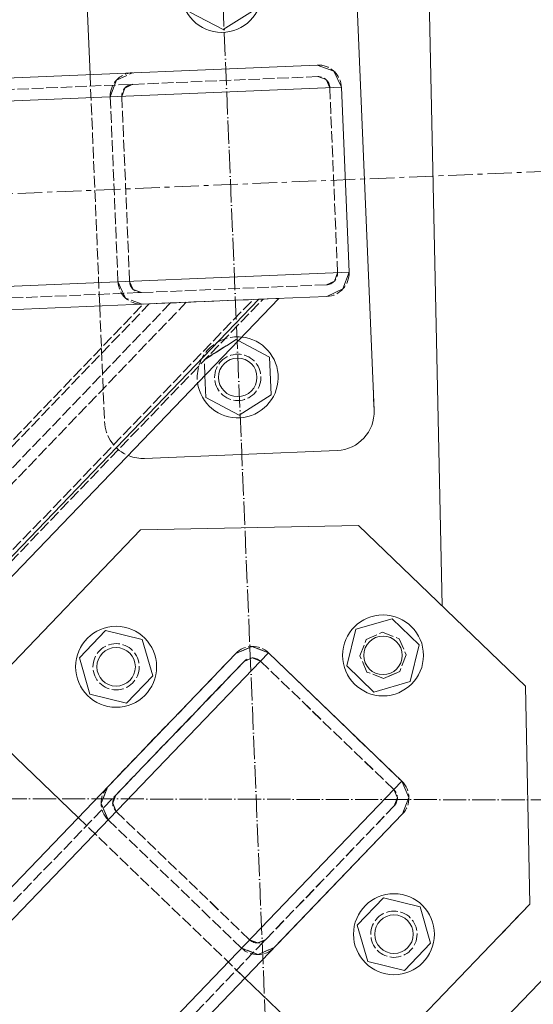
# Model space of a CAD drawing. Header units: millimetres. Extents: x -15129 to 9171, y -18789 to 5877.
# Tile 33 of 256: x -9491 to -9358, y -14822 to -14567. Entities that reach past the tile are written whole.
import ezdxf

# ---------------------------------------------------------------- set-up
doc = ezdxf.new("R2010")
doc.units = ezdxf.units.MM
for name, pattern in [('ACAD_ISO02W100', [15, 12, -3]), ('ACAD_ISO04W100', [30, 24, -3, 0, -3]), ('CENTER', [50.8, 31.75, -6.35, 6.35, -6.35])]:
    doc.linetypes.add(name, pattern=pattern)
for name, color, linetype in [('AS_Belki', 145, 'Continuous'), ('AS_Blachy', 30, 'Continuous'), ('AS_DIM_ON', 7, 'Continuous'), ('AS_Kotwy', 9, 'Continuous'), ('AS_Siatki', 72, 'Continuous')]:
    doc.layers.add(name, color=color, linetype=linetype)

msp = doc.modelspace()

# ---------------------------------------------------------------- linework, layer by layer
at = {"color": 5, "linetype": 'CENTER', "lineweight": 13, "ltscale": 0.2}
msp.add_line((-12689.39, -14745.59, 38010), (-9311.69, -14604.71), dxfattribs=at)
at = {"layer": 'AS_Belki', "color": 145, "linetype": 'Continuous', "lineweight": 13, "ltscale": 0.25}
for p, q in [((-9414.09, -14578.96), (-11470.05, -14664.71)), ((-9409.78, -14580.54), (-9414.09, -14578.96)), ((-9407.84, -14584.7), (-9409.78, -14580.54)), ((-9407.84, -14584.7), (-9409.77, -14580.54)), ((-11475.8, -14670.95), (-9407.84, -14584.7)), ((-9405.84, -14632.66), (-9407.84, -14584.7)), ((-11473.8, -14718.91), (-9405.84, -14632.66)), ((-9407.42, -14636.97), (-9405.84, -14632.66)), ((-9407.42, -14636.97), (-9405.84, -14632.66)), ((-9411.59, -14638.9), (-9429.22, -14639.64)), ((-9411.59, -14638.9), (-9407.42, -14636.97)), ((-9429.22, -14639.64), (-9556.52, -14772.07)), ((-9554.3, -14774.9), (-9424.08, -14639.43)), ((-9429.22, -14639.64), (-9494.3, -14642.36)), ((-9424.34, -14639.44), (-9429.22, -14639.64)), ((-9424.08, -14639.43), (-9424.34, -14639.44)), ((-9431.03, -14729.61), (-9435.24, -14731.45)), ((-9426.76, -14731.28), (-9431.03, -14729.61)), ((-10289.76, -15620.42), (-9435.24, -14731.45)), ((-10285.44, -15624.58), (-9426.76, -14731.28)), ((-9392.15, -14764.55), (-9426.76, -14731.28)), ((-9406.49, -14750.76), (-9426.75, -14731.29)), ((-9300.45, -14758.48), (-9445.81, -14909.7)), ((-10286.5, -15694.95), (-9392.15, -14764.55)), ((-9390.31, -14768.75), (-9392.15, -14764.55)), ((-9390.3, -14768.76), (-9392.14, -14764.55)), ((-9391.98, -14773.03), (-9390.31, -14768.75)), ((-9391.98, -14773.04), (-9390.3, -14768.76)), ((-10286.5, -15703.61), (-9391.98, -14773.03)), ((-9425.24, -14807.64), (-9391.98, -14773.04)), ((-9425.26, -14807.65), (-9425.24, -14807.64))]:
    msp.add_line(p, q, dxfattribs=at)
at = {"layer": 'AS_Belki', "color": 84, "linetype": 'ACAD_ISO02W100', "lineweight": 13, "ltscale": 0.25}
for p, q in [((-9413.96, -14581.95), (-11469.93, -14667.7)), ((-9467.79, -14587.2), (-9466.21, -14582.89)), ((-9466.21, -14582.89), (-9466.67, -14584.15)), ((-9466.21, -14582.89), (-9462.05, -14580.96)), ((-9411.81, -14582.74), (-9413.96, -14581.95)), ((-9411.81, -14582.74), (-9410.84, -14584.83)), ((-9466.67, -14584.15), (-9467.79, -14587.2)), ((-9464.79, -14587.08), (-9464, -14584.92)), ((-9464.79, -14587.08), (-9464, -14584.92)), ((-9464, -14584.92), (-9461.92, -14583.95)), ((-9410.84, -14584.83), (-9408.84, -14632.79)), ((-9467.79, -14587.2), (-9465.79, -14635.16)), ((-9462.79, -14635.04), (-9464.79, -14587.08)), ((-9409.63, -14634.94), (-9408.84, -14632.79)), ((-9408.84, -14632.79), (-9409.63, -14634.94)), ((-9411.71, -14635.91), (-11467.68, -14721.66)), ((-9463.86, -14639.33), (-9465.79, -14635.16)), ((-9465.79, -14635.16), (-9464.42, -14638.11)), ((-9461.83, -14637.12), (-9462.79, -14635.04)), ((-9461.83, -14637.12), (-9462.79, -14635.04)), ((-9409.63, -14634.94), (-9411.71, -14635.91)), ((-9464.42, -14638.11), (-9463.86, -14639.33)), ((-9459.67, -14637.91), (-9461.83, -14637.12)), ((-9459.67, -14637.91), (-9461.83, -14637.12)), ((-9586.49, -14773.32), (-9459.19, -14640.89)), ((-9579.99, -14777.67), (-9448.06, -14640.43)), ((-9568.79, -14756.4), (-9457.69, -14640.83)), ((-9452.13, -14640.6), (-9566.39, -14759.46)), ((-9558.01, -14772.13), (-9430.72, -14639.7)), ((-9556.06, -14772.66), (-9428.15, -14639.6)), ((-9459.55, -14640.91), (-9463.86, -14639.33)), ((-9452.56, -14640.61), (-9459.19, -14640.89)), ((-9454.38, -14640.69), (-9457.69, -14640.83)), ((-9452.13, -14640.6), (-9454.38, -14640.69)), ((-9428.15, -14639.6), (-9452.13, -14640.6)), ((-9428.28, -14639.6), (-9430.72, -14639.7)), ((-9428.15, -14639.6), (-9428.28, -14639.6)), ((-9424.08, -14639.43), (-9428.15, -14639.6)), ((-9431.02, -14729.62), (-9435.23, -14731.46)), ((-9426.75, -14731.29), (-9431.02, -14729.62)), ((-11382.16, -16761.19), (-9433.08, -14733.53)), ((-9435.23, -14731.46), (-9468.5, -14766.06)), ((-9466.33, -14768.14), (-9433.07, -14733.53)), ((-9430.97, -14732.61), (-9433.08, -14733.53)), ((-9433.07, -14733.53), (-9430.96, -14732.61)), ((-9428.83, -14733.44), (-9430.97, -14732.61)), ((-9430.96, -14732.61), (-9428.83, -14733.45)), ((-9394.23, -14766.71), (-9428.83, -14733.44)), ((-9394.22, -14766.72), (-9428.83, -14733.45)), ((-9406.49, -14750.76), (-9392.15, -14764.55)), ((-9470.18, -14770.33), (-9468.5, -14766.06)), ((-9468.5, -14766.06), (-9470.17, -14770.34)), ((-9393.31, -14768.81), (-9394.23, -14766.71)), ((-9394.22, -14766.72), (-9393.3, -14768.82)), ((-9467.18, -14770.27), (-9466.34, -14768.13)), ((-9467.17, -14770.28), (-9466.33, -14768.14)), ((-9394.15, -14770.95), (-9393.31, -14768.81)), ((-9393.3, -14768.82), (-9394.14, -14770.96)), ((-9394.15, -14770.95), (-11343.23, -16798.61)), ((-9468.34, -14774.54), (-9470.18, -14770.33)), ((-9470.17, -14770.34), (-9469.63, -14771.56)), ((-9469.63, -14771.56), (-9468.33, -14774.54)), ((-9466.26, -14772.38), (-9467.18, -14770.27)), ((-9466.25, -14772.38), (-9467.17, -14770.28)), ((-9394.14, -14770.96), (-9427.4, -14805.56)), ((-9431.65, -14805.64), (-9466.26, -14772.38)), ((-9466.25, -14772.38), (-9431.65, -14805.64)), ((-9433.73, -14807.8), (-9468.34, -14774.54)), ((-9468.33, -14774.54), (-9433.72, -14807.81)), ((-9429.51, -14806.48), (-9431.65, -14805.64)), ((-9429.51, -14806.48), (-9431.65, -14805.65)), ((-9427.41, -14805.56), (-9429.51, -14806.48)), ((-9427.43, -14805.57), (-9429.51, -14806.48)), ((-9425.25, -14807.64), (-9429.46, -14809.48)), ((-9429.45, -14809.48), (-9425.26, -14807.65)), ((-9427.4, -14805.56), (-9427.43, -14805.57)), ((-9429.46, -14809.48), (-9433.73, -14807.8)), ((-9433.72, -14807.81), (-9430.71, -14808.99)), ((-9430.71, -14808.99), (-9429.45, -14809.48))]:
    msp.add_line(p, q, dxfattribs=at)
at = {"layer": 'AS_Belki', "color": 84, "linetype": 'ACAD_ISO02W100', "lineweight": 13, "ltscale": 0.25, "extrusion": (-1.76301e-15, -4.8146e-15, -1)}
msp.add_arc((9413.84, -14584.95), 6, 87.6117, 177.6117, dxfattribs=at)
at = {"layer": 'AS_Belki', "color": 84, "linetype": 'ACAD_ISO02W100', "lineweight": 13, "ltscale": 0.25, "extrusion": (4.8146e-15, -1.76301e-15, -1)}
msp.add_arc((9461.8, -14586.95), 6, 357.6117, 87.6117, dxfattribs=at)
at = {"layer": 'AS_Belki', "color": 84, "linetype": 'ACAD_ISO02W100', "lineweight": 13, "ltscale": 0.25}
for centre, start, end in [((-9413.84, -14584.95), 2.3883, 92.3883), ((-9461.8, -14586.95), 92.3883, 182.3883), ((-9411.84, -14632.91), 272.3883, 2.3883), ((-9459.79, -14634.91), 182.3883, 272.3883)]:
    msp.add_arc(centre, 3, start, end, dxfattribs=at)
at = {"layer": 'AS_Belki', "color": 84, "linetype": 'ACAD_ISO02W100', "lineweight": 13, "ltscale": 0.25, "extrusion": (0, 0, -1)}
for centre, start, end in [((9411.84, -14632.91), 177.6117, 267.6117), ((9459.79, -14634.91), 267.6117, 357.6117)]:
    msp.add_arc(centre, 6, start, end, dxfattribs=at)
at = {"layer": 'AS_Belki', "color": 84, "linetype": 'ACAD_ISO02W100', "lineweight": 13, "ltscale": 0.25, "extrusion": (-1.10749e-08, 1.15247e-08, -1)}
for centre, start, end in [((9430.91, -14735.61, 0), 43.8699, 133.8699), ((9464.17, -14770.22, 0), 313.8699, 43.8699), ((9396.3, -14768.88, 0), 133.8699, 223.8699), ((9429.57, -14803.48, 0), 223.8699, 313.8699)]:
    msp.add_arc(centre, 6, start, end, dxfattribs=at)
at = {"layer": 'AS_Belki', "color": 84, "linetype": 'ACAD_ISO02W100', "lineweight": 13, "ltscale": 0.25, "extrusion": (1.10749e-08, -1.15247e-08, 1)}
for centre, start, end in [((-9430.91, -14735.61, 0), 46.1301, 136.1301), ((-9396.3, -14768.88, 0), 316.1301, 46.1301), ((-9464.17, -14770.22, 0), 136.1301, 226.1301), ((-9429.57, -14803.48, 0), 226.1301, 316.1301)]:
    msp.add_arc(centre, 3, start, end, dxfattribs=at)
at = {"layer": 'AS_Blachy', "color": 145, "linetype": 'Continuous', "lineweight": 13, "ltscale": 0.25}
for p, q in [((-9399.35, -14668.42), (-9404.35, -14548.53)), ((-9474.29, -14551.44), (-9473.04, -14581.42)), ((-9458.88, -14680.91), (-9408.92, -14678.83)), ((-9459.91, -14699.41), (-9498.03, -14739.06)), ((-9403.35, -14698.29), (-9459.91, -14699.41)), ((-9360.1, -14739.88), (-9403.35, -14698.29)), ((-9358.98, -14796.43), (-9360.1, -14739.88)), ((-9497.75, -14753.2), (-9476.13, -14773.98)), ((-9397.1, -14836.08), (-9358.98, -14796.43)), ((-9432.87, -14815.57), (-9411.24, -14836.36))]:
    msp.add_line(p, q, dxfattribs=at)
at = {"layer": 'AS_Blachy', "color": 84, "linetype": 'ACAD_ISO02W100', "lineweight": 13, "ltscale": 0.25}
for p, q in [((-9473.04, -14581.42), (-9472.91, -14584.41)), ((-9473.04, -14581.42), (-9469.29, -14671.34)), ((-9470.66, -14638.37), (-9470.54, -14641.36)), ((-9399.35, -14668.42), (-9399.71, -14659.64)), ((-9401.36, -14727.79), (-9397.15, -14725.94)), ((-9397.15, -14725.94), (-9392.87, -14727.62)), ((-9403.03, -14732.06), (-9401.36, -14727.79)), ((-9392.87, -14727.62), (-9391.03, -14731.83)), ((-9401.19, -14736.27), (-9403.03, -14732.06)), ((-9391.03, -14731.83), (-9392.7, -14736.1)), ((-9392.7, -14736.1), (-9396.91, -14737.94)), ((-9392.7, -14736.1), (-9394.31, -14736.81)), ((-9396.91, -14737.94), (-9401.19, -14736.27)), ((-9394.31, -14736.81), (-9396.91, -14737.94)), ((-9476.13, -14773.98), (-9473.96, -14776.06)), ((-9476.13, -14773.98), (-9432.87, -14815.57)), ((-9366.33, -14804.08), (-9358.98, -14796.43)), ((-9435.03, -14813.49), (-9432.87, -14815.57))]:
    msp.add_line(p, q, dxfattribs=at)
msp.add_circle((-9434.73, -14659.89), 6, dxfattribs=at)
at = {"layer": 'AS_Blachy', "color": 84, "linetype": 'ACAD_ISO02W100', "lineweight": 13, "ltscale": 0.25, "extrusion": (1.10749e-08, -1.15247e-08, 1)}
for centre in [(-9466.28, -14734.9, 0), (-9394.19, -14804.2, 0)]:
    msp.add_circle(centre, 6, dxfattribs=at)
at = {"layer": 'AS_Blachy', "color": 145, "linetype": 'Continuous', "lineweight": 13, "ltscale": 0.25}
for centre, start, end in [((-9409.34, -14668.84), 272.3883, 2.3883), ((-9459.29, -14670.92), 248.7994, 272.3883)]:
    msp.add_arc(centre, 10, start, end, dxfattribs=at)
at = {"layer": 'AS_Blachy', "color": 84, "linetype": 'ACAD_ISO02W100', "lineweight": 13, "ltscale": 0.25}
msp.add_arc((-9459.29, -14670.92), 10, 182.3883, 248.7994, dxfattribs=at)
at = {"layer": 'AS_DIM_ON', "lineweight": 13}
msp.add_line((-9392.99, -14181.23), (-9381.72, -14719.08, 38010), dxfattribs=at)
at = {"layer": 'AS_Kotwy', "color": 145, "linetype": 'Continuous', "lineweight": 13, "ltscale": 0.25}
for p, q in [((-9447.17, -14565.22), (-9438.49, -14569.77)), ((-9438.49, -14569.77), (-9430.22, -14564.52)), ((-9426.46, -14654.64), (-9434.61, -14650.38)), ((-9426.05, -14664.43), (-9426.46, -14654.64)), ((-9443.01, -14665.14), (-9443.25, -14659.37)), ((-9434.32, -14669.68), (-9426.05, -14664.43)), ((-9443.01, -14665.14), (-9434.32, -14669.68)), ((-9394.68, -14722.43), (-9404.09, -14725.15)), ((-9387.62, -14729.22), (-9394.68, -14722.43)), ((-9469, -14725.48), (-9475.8, -14732.55)), ((-9459.49, -14727.83), (-9469, -14725.48)), ((-9404.09, -14725.15), (-9406.44, -14734.67)), ((-9456.77, -14737.25), (-9459.49, -14727.83)), ((-9389.96, -14738.74), (-9387.62, -14729.22)), ((-9475.8, -14732.55), (-9473.07, -14741.96)), ((-9406.44, -14734.67), (-9399.38, -14741.46)), ((-9463.56, -14744.31), (-9456.77, -14737.25)), ((-9399.38, -14741.46), (-9389.96, -14738.74)), ((-9473.07, -14741.96), (-9463.56, -14744.31)), ((-9396.91, -14794.79), (-9403.7, -14801.85)), ((-9387.4, -14797.13), (-9396.91, -14794.79)), ((-9384.68, -14806.55), (-9387.4, -14797.13)), ((-9403.7, -14801.85), (-9400.98, -14811.26)), ((-9391.47, -14813.61), (-9384.68, -14806.55)), ((-9400.98, -14811.26), (-9391.47, -14813.61))]:
    msp.add_line(p, q, dxfattribs=at)
at = {"layer": 'AS_Kotwy', "color": 84, "linetype": 'ACAD_ISO02W100', "lineweight": 13, "ltscale": 0.25}
for p, q in [((-9443.42, -14655.35), (-9435.14, -14650.1)), ((-9435.14, -14650.1), (-9443.09, -14655.14)), ((-9435.14, -14650.1), (-9434.61, -14650.38)), ((-9443.09, -14655.14), (-9443.42, -14655.35)), ((-9443.42, -14655.35), (-9443.41, -14655.47)), ((-9443.25, -14659.37), (-9443.42, -14655.35))]:
    msp.add_line(p, q, dxfattribs=at)
at = {"layer": 'AS_Kotwy', "color": 145, "linetype": 'Continuous', "lineweight": 13, "ltscale": 0.25}
for centre, radius in [((-9438.9, -14559.98), 10.5), ((-9434.73, -14659.89), 5), ((-9397.03, -14731.94, 0), 10.5), ((-9397.03, -14731.94, 0), 5)]:
    msp.add_circle(centre, radius, dxfattribs=at)
at = {"layer": 'AS_Kotwy', "color": 145, "linetype": 'Continuous', "lineweight": 13, "ltscale": 0.25, "extrusion": (1.10749e-08, -1.15247e-08, 1)}
for centre, radius in [((-9466.28, -14734.9, 0), 10.5), ((-9466.28, -14734.9, 0), 5), ((-9394.19, -14804.2, 0), 10.5), ((-9394.19, -14804.2, 0), 5)]:
    msp.add_circle(centre, radius, dxfattribs=at)
at = {"layer": 'AS_Kotwy', "color": 84, "linetype": 'ACAD_ISO02W100', "lineweight": 13, "ltscale": 0.25}
msp.add_arc((-9434.73, -14659.89), 10.5, 84.566, 187.6652, dxfattribs=at)
at = {"layer": 'AS_Kotwy', "color": 145, "linetype": 'Continuous', "lineweight": 13, "ltscale": 0.25}
msp.add_arc((-9434.73, -14659.89), 10.5, 187.6652, 84.566, dxfattribs=at)
at = {"layer": 'AS_Siatki', "color": 20, "linetype": 'ACAD_ISO04W100', "lineweight": 13, "ltscale": 0.25}
for p, q in [((-9335.58, -17029.24), (-10009.15, -894.74)), ((-11691.86, -14764.11), (41.47, -14790.66))]:
    msp.add_line(p, q, dxfattribs=at)

doc.saveas('drawing.dxf')
